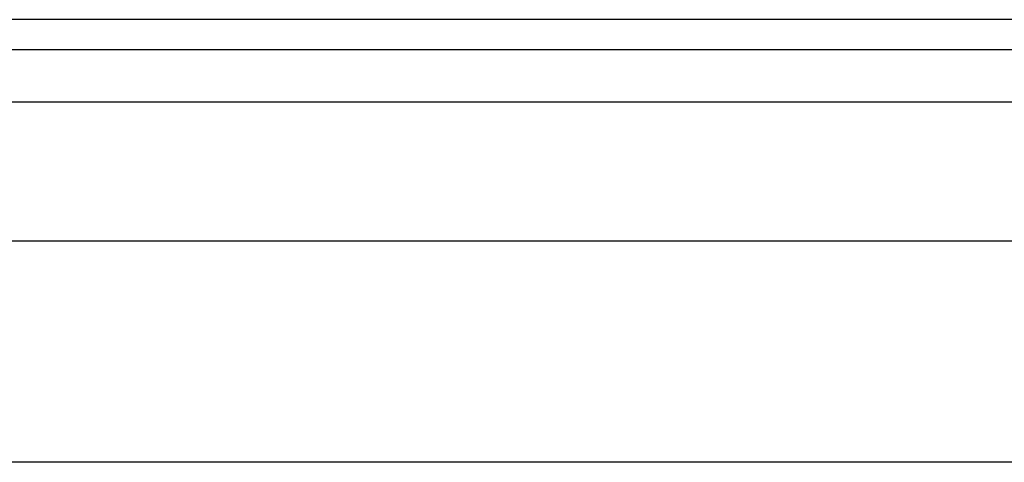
# Model space of a CAD drawing. Header units: inches. Extents: x 3 to 112, y 6 to 61.
# Tile 97 of 140: x 10.547 to 12.298, y 42.384 to 43.172. Entities that reach past the tile are written whole.
import ezdxf

# ---------------------------------------------------------------- set-up
doc = ezdxf.new("R2010")
doc.units = ezdxf.units.IN
doc.header["$MEASUREMENT"] = 0
doc.layers.add('Visible Edges(ANSI)', color=7, linetype='Continuous', lineweight=25)
doc.layers.add('Visible Tangent Edges(ANSI)', color=7, linetype='Continuous', lineweight=25)

msp = doc.modelspace()

# ---------------------------------------------------------------- linework, layer by layer
at = {"layer": 'Visible Edges(ANSI)'}
for p, q in [((23.1201, 43.1717), (3.4941, 43.1717)), ((3.4941, 43.1187), (23.1201, 43.1187)), ((4.2248, 42.778), (22.3689, 42.778)), ((22.3689, 42.3843), (4.2248, 42.3843))]:
    msp.add_line(p, q, dxfattribs=at)
at = {"layer": 'Visible Tangent Edges(ANSI)'}
msp.add_line((3.4941, 43.0257), (23.1201, 43.0257), dxfattribs=at)

doc.saveas('drawing.dxf')
